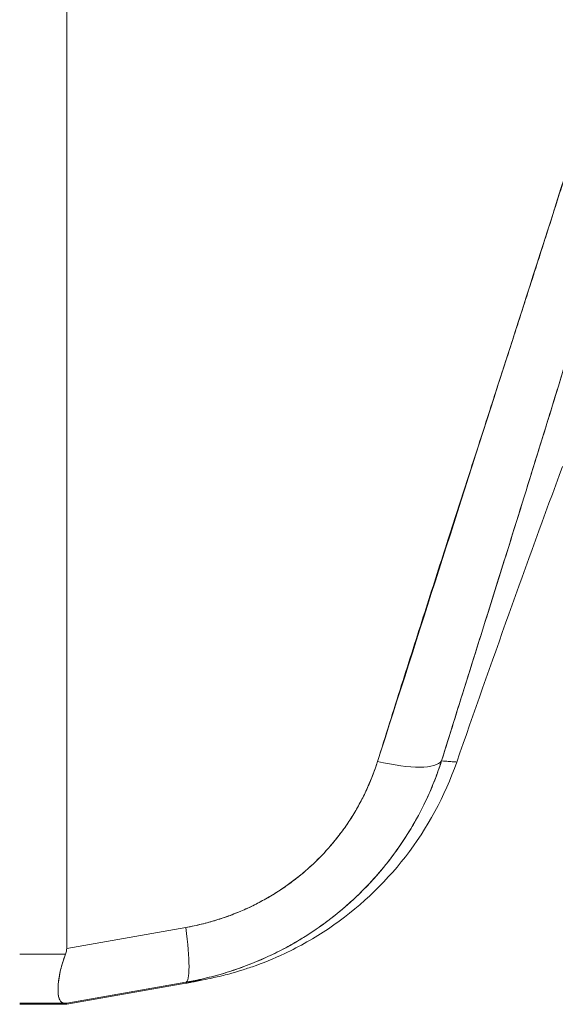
# Model space of a CAD drawing. Header units: inches. Extents: x 11 to 361, y 7 to 222.
# Tile 43 of 174: x 30.182 to 30.691, y 143.075 to 144.009. Entities that reach past the tile are written whole.
import ezdxf

# ---------------------------------------------------------------- set-up
doc = ezdxf.new("R2010")
doc.units = ezdxf.units.IN
doc.header["$LTSCALE"] = 22
doc.header["$MEASUREMENT"] = 0
doc.layers.add('Visible (ANSI)', color=7, linetype='Continuous', lineweight=5)

msp = doc.modelspace()

# ---------------------------------------------------------------- linework, layer by layer
at = {"layer": 'Visible (ANSI)'}
for p, q in [((30.22652, 144.53324), (30.22652, 143.12822)), ((30.22652, 143.12822), (30.22652, 144.53324)), ((30.64593, 143.6932), (30.64597, 143.69314)), ((30.68566, 143.63646), (30.68566, 143.63646)), ((30.33969, 143.14816), (30.22652, 143.12822)), ((30.22652, 143.12822), (30.33969, 143.14816)), ((30.18186, 143.12294), (30.22544, 143.12294)), ((30.22544, 143.12294), (30.18186, 143.12294)), ((30.22652, 143.0762), (30.33969, 143.09614)), ((30.33969, 143.09614), (30.22652, 143.0762)), ((30.22652, 143.07525), (30.33969, 143.09522)), ((30.33969, 143.09522), (30.22652, 143.07525)), ((30.18186, 143.07621), (30.22544, 143.07621)), ((30.22544, 143.07621), (30.18186, 143.07621)), ((30.18186, 143.07524), (30.22544, 143.07524)), ((30.22544, 143.07524), (30.18186, 143.07524)), ((30.22652, 143.0762), (30.22652, 143.07525)), ((30.22652, 143.07525), (30.22652, 143.0762))]:
    msp.add_line(p, q, dxfattribs=at)
msp.add_arc((45.47149, 138.13337), 15.74803, 159.744341, 160.828594, dxfattribs=at)
for centre, major_axis, ratio, start_param, end_param in [((30.50799, 143.33116), (0.07511, -0.02362), 0.266507, 4.978392, 6.209308), ((30.50799, 143.33116), (0.07511, -0.02362), 0.266512, 4.978398, 6.20931), ((30.32602, 143.17368), (0.01366, -0.07755), 0.122495, 0.001263, 1.213909), ((30.32602, 143.17368), (0.01366, -0.07755), 0.122495, 0.001264, 1.213909), ((30.32602, 143.17277), (-0.01368, 0.07754), 0.122056, 3.757483, 3.757876)]:
    msp.add_ellipse(centre, major_axis=major_axis, ratio=ratio, start_param=start_param, end_param=end_param, dxfattribs=at)
for points, knots in [([(30.8726, 144.55245), (30.86084, 144.46864), (30.84409, 144.37975), (30.82166, 144.28575), (30.79923, 144.19174), (30.77112, 144.09262), (30.73939, 143.98853), (30.70765, 143.88443), (30.6723, 143.77535), (30.63575, 143.66151), (30.59919, 143.54768), (30.56143, 143.42908), (30.52166, 143.30564)], [0, 0, 0, 0, 0.25, 0.25, 0.25, 0.5, 0.5, 0.5, 0.75, 0.75, 0.75, 1, 1, 1, 1]), ([(30.52166, 143.30564), (30.52927, 143.32984), (30.5369, 143.35402), (30.54458, 143.37819), (30.55186, 143.40113), (30.55918, 143.42406), (30.56652, 143.44697), (30.57351, 143.46882), (30.58053, 143.49067), (30.58757, 143.5125), (30.59429, 143.53335), (30.60102, 143.5542), (30.60776, 143.57504), (30.6142, 143.59497), (30.62065, 143.6149), (30.6271, 143.63483), (30.63328, 143.65393), (30.63947, 143.67303), (30.64564, 143.69213), (30.65156, 143.71046), (30.65748, 143.7288), (30.66339, 143.74714), (30.66906, 143.76477), (30.67473, 143.78241), (30.68037, 143.80005), (30.68581, 143.81705), (30.69123, 143.83405), (30.69662, 143.85106), (30.70182, 143.86747), (30.707, 143.8839), (30.71215, 143.90032), (30.71481, 143.90884), (30.71747, 143.91736), (30.72012, 143.92589), (30.72242, 143.93326), (30.7247, 143.94063), (30.72698, 143.94801), (30.73173, 143.96341), (30.73645, 143.97883), (30.74113, 143.99425), (30.74567, 144.00922), (30.75016, 144.0242), (30.75461, 144.03919), (30.75894, 144.05377), (30.76322, 144.06835), (30.76745, 144.08295), (30.77157, 144.09717), (30.77564, 144.11141), (30.77965, 144.12565), (30.78356, 144.13956), (30.78742, 144.15348), (30.79122, 144.16741), (30.79493, 144.18104), (30.79858, 144.19467), (30.80216, 144.20832), (30.80567, 144.2217), (30.80912, 144.23509), (30.81249, 144.24849), (30.8158, 144.26165), (30.81904, 144.27482), (30.82221, 144.288), (30.82532, 144.30097), (30.82835, 144.31395), (30.8313, 144.32695), (30.83421, 144.33975), (30.83704, 144.35257), (30.83978, 144.36539), (30.84248, 144.37806), (30.8451, 144.39073), (30.84763, 144.40342), (30.85012, 144.41596), (30.85253, 144.42852), (30.85484, 144.44108), (30.85713, 144.45353), (30.85932, 144.46598), (30.86142, 144.47845), (30.86349, 144.49081), (30.86547, 144.50318), (30.86734, 144.51556), (30.8692, 144.52785), (30.87095, 144.54015), (30.8726, 144.55245)], [0, 0, 0, 0, 0.058373, 0.058373, 0.058373, 0.113771, 0.113771, 0.113771, 0.166588, 0.166588, 0.166588, 0.217025, 0.217025, 0.217025, 0.265271, 0.265271, 0.265271, 0.311506, 0.311506, 0.311506, 0.355892, 0.355892, 0.355892, 0.398581, 0.398581, 0.398581, 0.439711, 0.439711, 0.439711, 0.479413, 0.479413, 0.479413, 0.5, 0.5, 0.5, 0.517807, 0.517807, 0.517807, 0.555021, 0.555021, 0.555021, 0.59116, 0.59116, 0.59116, 0.62632, 0.62632, 0.62632, 0.660593, 0.660593, 0.660593, 0.694065, 0.694065, 0.694065, 0.726815, 0.726815, 0.726815, 0.75892, 0.75892, 0.75892, 0.79045, 0.79045, 0.79045, 0.821471, 0.821471, 0.821471, 0.852043, 0.852043, 0.852043, 0.882223, 0.882223, 0.882223, 0.912065, 0.912065, 0.912065, 0.941613, 0.941613, 0.941613, 0.970914, 0.970914, 0.970914, 1, 1, 1, 1]), ([(30.89774, 144.5568), (30.89494, 144.52126), (30.89124, 144.48595), (30.88664, 144.45041), (30.88204, 144.41487), (30.87654, 144.37909), (30.87017, 144.34267), (30.8638, 144.30625), (30.85656, 144.26918), (30.84841, 144.23103), (30.84026, 144.19288), (30.83121, 144.15365), (30.82118, 144.11287), (30.81115, 144.07209), (30.80014, 144.02976), (30.78806, 143.98533), (30.77598, 143.9409), (30.76282, 143.89438), (30.74844, 143.84508), (30.73407, 143.79579), (30.71847, 143.74373), (30.70149, 143.68809), (30.68451, 143.63245), (30.66615, 143.57323), (30.64628, 143.50968), (30.62641, 143.44613), (30.60504, 143.37825), (30.58243, 143.30613)], [0, 0, 0, 0, 0.111111, 0.111111, 0.111111, 0.222222, 0.222222, 0.222222, 0.333333, 0.333333, 0.333333, 0.444444, 0.444444, 0.444444, 0.555556, 0.555556, 0.555556, 0.666667, 0.666667, 0.666667, 0.777778, 0.777778, 0.777778, 0.888889, 0.888889, 0.888889, 1, 1, 1, 1]), ([(30.89774, 144.5568), (30.89679, 144.5446), (30.89572, 144.53226), (30.89452, 144.51979), (30.89333, 144.5075), (30.89202, 144.49507), (30.89058, 144.48251), (30.88916, 144.47011), (30.88761, 144.45759), (30.88594, 144.44494), (30.88429, 144.43242), (30.88251, 144.41978), (30.88061, 144.40702), (30.87873, 144.39437), (30.87673, 144.3816), (30.8746, 144.36872), (30.87249, 144.35591), (30.87027, 144.34299), (30.86793, 144.32997), (30.86581, 144.31823), (30.86361, 144.3064), (30.86131, 144.29448), (30.86107, 144.29323), (30.86083, 144.29198), (30.86059, 144.29072), (30.85803, 144.27755), (30.85537, 144.26428), (30.85259, 144.2509), (30.84982, 144.23751), (30.84693, 144.22402), (30.84394, 144.21042), (30.84095, 144.19679), (30.83784, 144.18305), (30.83463, 144.1692), (30.83141, 144.1553), (30.82809, 144.14128), (30.82466, 144.12715), (30.82122, 144.11294), (30.81767, 144.09861), (30.81402, 144.08418), (30.81035, 144.06962), (30.80657, 144.05495), (30.8027, 144.04016), (30.79917, 144.02668), (30.79556, 144.0131), (30.79188, 143.99943), (30.79148, 143.99795), (30.79108, 143.99647), (30.79068, 143.99498), (30.78653, 143.97962), (30.78228, 143.96414), (30.77794, 143.94853), (30.77355, 143.93271), (30.76905, 143.91675), (30.76447, 143.90067), (30.75982, 143.88433), (30.75507, 143.86786), (30.75024, 143.85125), (30.74533, 143.83435), (30.74032, 143.81731), (30.73523, 143.80013), (30.73003, 143.78261), (30.72475, 143.76494), (30.71939, 143.74713), (30.71392, 143.72893), (30.70835, 143.71058), (30.70271, 143.69207), (30.70053, 143.68493), (30.69834, 143.67776), (30.69614, 143.67056), (30.6925, 143.65869), (30.68883, 143.64676), (30.68514, 143.63477), (30.67905, 143.61502), (30.67288, 143.59509), (30.66664, 143.575), (30.66023, 143.55436), (30.65374, 143.53354), (30.64717, 143.51254), (30.64042, 143.49093), (30.63359, 143.46912), (30.62669, 143.44712), (30.61958, 143.42446), (30.6124, 143.40158), (30.60515, 143.37849), (30.59765, 143.3546), (30.59007, 143.33048), (30.58243, 143.30613)], [0, 0, 0, 0, 0.037382, 0.037382, 0.037382, 0.074234, 0.074234, 0.074234, 0.110636, 0.110636, 0.110636, 0.146671, 0.146671, 0.146671, 0.182417, 0.182417, 0.182417, 0.217957, 0.217957, 0.217957, 0.25, 0.25, 0.25, 0.253368, 0.253368, 0.253368, 0.288725, 0.288725, 0.288725, 0.324095, 0.324095, 0.324095, 0.359547, 0.359547, 0.359547, 0.39515, 0.39515, 0.39515, 0.430974, 0.430974, 0.430974, 0.467089, 0.467089, 0.467089, 0.5, 0.5, 0.5, 0.503564, 0.503564, 0.503564, 0.540473, 0.540473, 0.540473, 0.577897, 0.577897, 0.577897, 0.615918, 0.615918, 0.615918, 0.654622, 0.654622, 0.654622, 0.694093, 0.694093, 0.694093, 0.734423, 0.734423, 0.734423, 0.75, 0.75, 0.75, 0.775706, 0.775706, 0.775706, 0.818036, 0.818036, 0.818036, 0.861515, 0.861515, 0.861515, 0.906243, 0.906243, 0.906243, 0.952322, 0.952322, 0.952322, 1, 1, 1, 1]), ([(30.58243, 143.30613), (30.58169, 143.30381), (30.58092, 143.30149), (30.58012, 143.29919), (30.57807, 143.29324), (30.57583, 143.28736), (30.57341, 143.28156), (30.571, 143.27576), (30.56841, 143.27005), (30.56565, 143.26443), (30.56398, 143.26104), (30.56226, 143.25768), (30.56047, 143.25436), (30.55929, 143.25218), (30.5581, 143.25001), (30.55687, 143.24786), (30.55378, 143.24244), (30.55052, 143.23712), (30.54711, 143.2319), (30.5437, 143.22669), (30.54013, 143.22158), (30.53642, 143.21659), (30.5342, 143.21362), (30.53193, 143.21069), (30.52961, 143.2078), (30.52804, 143.20584), (30.52644, 143.2039), (30.52482, 143.20198), (30.52081, 143.19722), (30.51665, 143.1926), (30.51236, 143.1881), (30.50806, 143.1836), (30.50363, 143.17923), (30.49908, 143.175), (30.4964, 143.17252), (30.49368, 143.17008), (30.49092, 143.16769), (30.48897, 143.16601), (30.487, 143.16435), (30.48501, 143.16271), (30.48019, 143.15875), (30.47526, 143.15494), (30.4702, 143.15128), (30.46515, 143.14761), (30.45999, 143.1441), (30.45472, 143.14074), (30.45169, 143.13881), (30.44863, 143.13694), (30.44553, 143.13511), (30.44324, 143.13376), (30.44093, 143.13244), (30.4386, 143.13114), (30.43313, 143.1281), (30.42757, 143.12523), (30.42191, 143.12251), (30.41625, 143.1198), (30.4105, 143.11725), (30.40466, 143.11486), (30.40136, 143.11352), (30.39803, 143.11222), (30.39467, 143.11098), (30.3921, 143.11004), (30.38952, 143.10912), (30.38692, 143.10824), (30.38093, 143.1062), (30.37486, 143.10434), (30.36874, 143.10266), (30.36261, 143.10098), (30.35642, 143.09948), (30.35018, 143.09817), (30.3467, 143.09743), (30.3432, 143.09676), (30.33969, 143.09614)], [0, 0, 0, 0, 0.021607, 0.021607, 0.021607, 0.077357, 0.077357, 0.077357, 0.133054, 0.133054, 0.133054, 0.166667, 0.166667, 0.166667, 0.188734, 0.188734, 0.188734, 0.244434, 0.244434, 0.244434, 0.300147, 0.300147, 0.300147, 0.333333, 0.333333, 0.333333, 0.355862, 0.355862, 0.355862, 0.411578, 0.411578, 0.411578, 0.467311, 0.467311, 0.467311, 0.5, 0.5, 0.5, 0.523075, 0.523075, 0.523075, 0.57886, 0.57886, 0.57886, 0.634636, 0.634636, 0.634636, 0.666667, 0.666667, 0.666667, 0.69037, 0.69037, 0.69037, 0.746068, 0.746068, 0.746068, 0.801783, 0.801783, 0.801783, 0.833333, 0.833333, 0.833333, 0.85749, 0.85749, 0.85749, 0.913181, 0.913181, 0.913181, 0.968909, 0.968909, 0.968909, 1, 1, 1, 1]), ([(30.33969, 143.09614), (30.35841, 143.09943), (30.37692, 143.10443), (30.39467, 143.11098), (30.41242, 143.11754), (30.42943, 143.12562), (30.44553, 143.13511), (30.46164, 143.14461), (30.47684, 143.15552), (30.49093, 143.1677), (30.50501, 143.17987), (30.51797, 143.1933), (30.52962, 143.20781), (30.54127, 143.22231), (30.5516, 143.23787), (30.56047, 143.25437), (30.56935, 143.27086), (30.57674, 143.28829), (30.58243, 143.30613)], [0, 0, 0, 0, 0.166667, 0.166667, 0.166667, 0.333333, 0.333333, 0.333333, 0.5, 0.5, 0.5, 0.666667, 0.666667, 0.666667, 0.833333, 0.833333, 0.833333, 1, 1, 1, 1]), ([(30.52166, 143.30564), (30.51637, 143.28914), (30.50955, 143.27372), (30.50111, 143.25925), (30.49266, 143.24479), (30.48257, 143.23128), (30.4712, 143.21907), (30.45982, 143.20685), (30.44716, 143.19593), (30.43338, 143.18642), (30.4196, 143.17691), (30.40471, 143.16883), (30.38905, 143.16242), (30.3734, 143.15602), (30.35699, 143.15129), (30.33969, 143.14816)], [0, 0, 0, 0, 0.2, 0.2, 0.2, 0.4, 0.4, 0.4, 0.6, 0.6, 0.6, 0.8, 0.8, 0.8, 1, 1, 1, 1]), ([(30.33969, 143.14816), (30.34233, 143.14862), (30.34496, 143.14913), (30.34759, 143.14968), (30.35227, 143.15067), (30.35693, 143.1518), (30.36156, 143.15306), (30.36615, 143.15432), (30.37072, 143.15572), (30.37523, 143.15725), (30.37973, 143.15878), (30.38418, 143.16044), (30.38858, 143.16223), (30.39295, 143.16401), (30.39728, 143.16593), (30.40154, 143.16797), (30.40578, 143.17), (30.40997, 143.17217), (30.41408, 143.17445), (30.41819, 143.17673), (30.42222, 143.17913), (30.42618, 143.18165), (30.43014, 143.18417), (30.43401, 143.1868), (30.4378, 143.18955), (30.44159, 143.1923), (30.4453, 143.19516), (30.44891, 143.19812), (30.45048, 143.19942), (30.45203, 143.20073), (30.45357, 143.20206), (30.45556, 143.20378), (30.45752, 143.20554), (30.45945, 143.20734), (30.46287, 143.21051), (30.46619, 143.21379), (30.4694, 143.21716), (30.47262, 143.22054), (30.47573, 143.22401), (30.47873, 143.22756), (30.48174, 143.23113), (30.48463, 143.23479), (30.4874, 143.23852), (30.49019, 143.24227), (30.49285, 143.2461), (30.49539, 143.25), (30.49795, 143.25392), (30.50037, 143.25791), (30.50267, 143.26197), (30.50498, 143.26604), (30.50716, 143.27019), (30.50921, 143.27439), (30.51127, 143.27861), (30.51319, 143.28289), (30.51498, 143.28722), (30.51678, 143.29158), (30.51844, 143.29599), (30.51995, 143.30043), (30.52054, 143.30216), (30.52111, 143.3039), (30.52166, 143.30564)], [0, 0, 0, 0, 0.031589, 0.031589, 0.031589, 0.087981, 0.087981, 0.087981, 0.14403, 0.14403, 0.14403, 0.199779, 0.199779, 0.199779, 0.255256, 0.255256, 0.255256, 0.310513, 0.310513, 0.310513, 0.36568, 0.36568, 0.36568, 0.420831, 0.420831, 0.420831, 0.475991, 0.475991, 0.475991, 0.5, 0.5, 0.5, 0.531175, 0.531175, 0.531175, 0.586356, 0.586356, 0.586356, 0.641598, 0.641598, 0.641598, 0.696973, 0.696973, 0.696973, 0.752544, 0.752544, 0.752544, 0.808363, 0.808363, 0.808363, 0.864488, 0.864488, 0.864488, 0.920979, 0.920979, 0.920979, 0.977864, 0.977864, 0.977864, 1, 1, 1, 1]), ([(30.59684, 143.30496), (30.58566, 143.27281), (30.56899, 143.2421), (30.52765, 143.18886), (30.50258, 143.16549), (30.46174, 143.13804), (30.44772, 143.13012), (30.4231, 143.11851), (30.41221, 143.11416), (30.39874, 143.10947), (30.39494, 143.10824), (30.38746, 143.10594), (30.38403, 143.10498), (30.37815, 143.10338), (30.37579, 143.10279), (30.37041, 143.10147), (30.3682, 143.10097), (30.36163, 143.0995), (30.35903, 143.09898), (30.35244, 143.09765), (30.34877, 143.09693), (30.34461, 143.09613)], [0.00002, 0.00002, 0.00002, 0.00002, 0.259449, 0.259449, 0.51406, 0.51406, 0.636496, 0.636496, 0.727809, 0.727809, 0.767402, 0.767402, 0.817457, 0.817457, 0.874513, 0.874513, 0.976095, 0.976095, 1.233366, 1.233366, 1.582835, 1.582835, 1.582835, 1.582835]), ([(30.58243, 143.30613), (30.5872, 143.30581), (30.59079, 143.30558), (30.59321, 143.30538), (30.59562, 143.30519), (30.59684, 143.30504), (30.59684, 143.30495), (30.59684, 143.30495), (30.59684, 143.30495), (30.59684, 143.30495)], [0, 0, 0, 0, 0.25, 0.25, 0.25, 0.5, 0.5, 0.5, 0.5028752, 0.5028752, 0.5028752, 0.5028752]), ([(30.58243, 143.30613), (30.58485, 143.30597), (30.58698, 143.30583), (30.5888, 143.3057), (30.59178, 143.30549), (30.59394, 143.30532), (30.59526, 143.3052), (30.5955, 143.30517), (30.59572, 143.30515), (30.59591, 143.30513), (30.59655, 143.30506), (30.59686, 143.30501), (30.59684, 143.30496)], [0, 0, 0, 0, 0.1263134, 0.1263134, 0.1263134, 0.3333333, 0.3333333, 0.3333333, 0.3719957, 0.3719957, 0.3719957, 0.502931, 0.502931, 0.502931, 0.502931]), ([(30.22544, 143.07621), (30.22343, 143.07623), (30.22186, 143.07687), (30.22073, 143.07823), (30.2196, 143.0796), (30.2189, 143.08169), (30.21855, 143.08445), (30.2182, 143.0872), (30.2182, 143.09062), (30.21855, 143.09458), (30.2189, 143.09854), (30.2196, 143.10305), (30.22073, 143.10785), (30.22186, 143.11264), (30.22343, 143.11771), (30.22544, 143.12294)], [0, 0, 0, 0, 0.2, 0.2, 0.2, 0.4, 0.4, 0.4, 0.6, 0.6, 0.6, 0.8, 0.8, 0.8, 1, 1, 1, 1]), ([(30.22544, 143.12294), (30.22403, 143.11924), (30.22282, 143.11559), (30.22183, 143.11207), (30.22142, 143.11064), (30.22106, 143.10923), (30.22073, 143.10784), (30.22026, 143.10587), (30.21987, 143.10395), (30.21954, 143.1021), (30.21908, 143.09943), (30.21875, 143.09691), (30.21855, 143.09457), (30.21851, 143.0942), (30.21849, 143.09384), (30.21846, 143.09349), (30.21827, 143.09092), (30.21824, 143.08859), (30.21836, 143.08654), (30.2184, 143.0858), (30.21847, 143.08509), (30.21855, 143.08442), (30.2187, 143.08323), (30.21892, 143.08217), (30.21921, 143.08123), (30.21959, 143.08), (30.22009, 143.079), (30.22074, 143.07822), (30.22092, 143.078), (30.22112, 143.0778), (30.22133, 143.07761), (30.2224, 143.07667), (30.22378, 143.07621), (30.22544, 143.07621)], [0, 0, 0, 0, 0.142203, 0.142203, 0.142203, 0.2, 0.2, 0.2, 0.281923, 0.281923, 0.281923, 0.4, 0.4, 0.4, 0.418336, 0.418336, 0.418336, 0.551505, 0.551505, 0.551505, 0.6, 0.6, 0.6, 0.686289, 0.686289, 0.686289, 0.8, 0.8, 0.8, 0.832512, 0.832512, 0.832512, 1, 1, 1, 1]), ([(30.22544, 143.12294), (30.22568, 143.12351), (30.22587, 143.12408), (30.22603, 143.12466), (30.22618, 143.12524), (30.2263, 143.12582), (30.22638, 143.12642), (30.22647, 143.12701), (30.22651, 143.12761), (30.22652, 143.12822)], [0, 0, 0, 0, 0.333333, 0.333333, 0.333333, 0.666667, 0.666667, 0.666667, 1, 1, 1, 1]), ([(30.22544, 143.12294), (30.22568, 143.12351), (30.22587, 143.12409), (30.22603, 143.12467), (30.22619, 143.12525), (30.2263, 143.12584), (30.22639, 143.12643), (30.22647, 143.12702), (30.22651, 143.12762), (30.22652, 143.12822)], [0, 0, 0, 0, 0.333333, 0.333333, 0.333333, 0.666667, 0.666667, 0.666667, 1, 1, 1, 1]), ([(30.33969, 143.09614), (30.34608, 143.09716), (30.35033, 143.09781), (30.35246, 143.09808), (30.35459, 143.09836), (30.35459, 143.09826), (30.35246, 143.09778), (30.35033, 143.09731), (30.34608, 143.09645), (30.33969, 143.09522)], [0, 0, 0, 0, 0.333333, 0.333333, 0.333333, 0.666667, 0.666667, 0.666667, 1, 1, 1, 1]), ([(30.33969, 143.09522), (30.34206, 143.09568), (30.34414, 143.09609), (30.34594, 143.09644), (30.3495, 143.09714), (30.35191, 143.09765), (30.35312, 143.09793), (30.35434, 143.09823), (30.35432, 143.0983), (30.35307, 143.09816), (30.35184, 143.09801), (30.3494, 143.09766), (30.34583, 143.09711), (30.34426, 143.09686), (30.34245, 143.09658), (30.34044, 143.09626), (30.34019, 143.09622), (30.33995, 143.09618), (30.33969, 143.09614)], [0, 0, 0, 0, 0.125959, 0.125959, 0.125959, 0.375449, 0.375449, 0.375449, 0.627486, 0.627486, 0.627486, 0.876322, 0.876322, 0.876322, 0.986527, 0.986527, 0.986527, 1, 1, 1, 1]), ([(30.22652, 143.0762), (30.22651, 143.0762), (30.22647, 143.0762), (30.22638, 143.0762), (30.2263, 143.0762), (30.22618, 143.0762), (30.22603, 143.0762), (30.22587, 143.0762), (30.22568, 143.07621), (30.22544, 143.07621)], [0, 0, 0, 0, 0.333333, 0.333333, 0.333333, 0.666667, 0.666667, 0.666667, 1, 1, 1, 1]), ([(30.22652, 143.0762), (30.22651, 143.0762), (30.22647, 143.0762), (30.22638, 143.0762), (30.2263, 143.0762), (30.22618, 143.0762), (30.22603, 143.07621), (30.22587, 143.07621), (30.22568, 143.07621), (30.22544, 143.07621)], [0, 0, 0, 0, 0.333333, 0.333333, 0.333333, 0.666667, 0.666667, 0.666667, 1, 1, 1, 1]), ([(30.22544, 143.07524), (30.22568, 143.07524), (30.22587, 143.07524), (30.22603, 143.07525), (30.22618, 143.07525), (30.2263, 143.07525), (30.22638, 143.07525), (30.22647, 143.07525), (30.22651, 143.07525), (30.22652, 143.07525)], [0, 0, 0, 0, 0.333333, 0.333333, 0.333333, 0.666667, 0.666667, 0.666667, 1, 1, 1, 1]), ([(30.22544, 143.07524), (30.22568, 143.07525), (30.22587, 143.07525), (30.22603, 143.07525), (30.22619, 143.07525), (30.2263, 143.07525), (30.22639, 143.07525), (30.22647, 143.07525), (30.22651, 143.07525), (30.22652, 143.07525)], [0, 0, 0, 0, 0.333333, 0.333333, 0.333333, 0.666667, 0.666667, 0.666667, 1, 1, 1, 1]), ([(30.22637, 143.07525), (30.22638, 143.07525), (30.22638, 143.07525), (30.22639, 143.07525), (30.22647, 143.07525), (30.22651, 143.07525), (30.22652, 143.07525)], [0.6493455, 0.6493455, 0.6493455, 0.6493455, 0.6666667, 0.6666667, 0.6666667, 1, 1, 1, 1])]:
    msp.add_open_spline(points, degree=3, knots=knots, dxfattribs=at)
msp.add_open_spline([(30.34461, 143.09613), (30.34297, 143.09582), (30.34133, 143.09551), (30.33969, 143.09522)], degree=3, dxfattribs=at)

doc.saveas('drawing.dxf')
